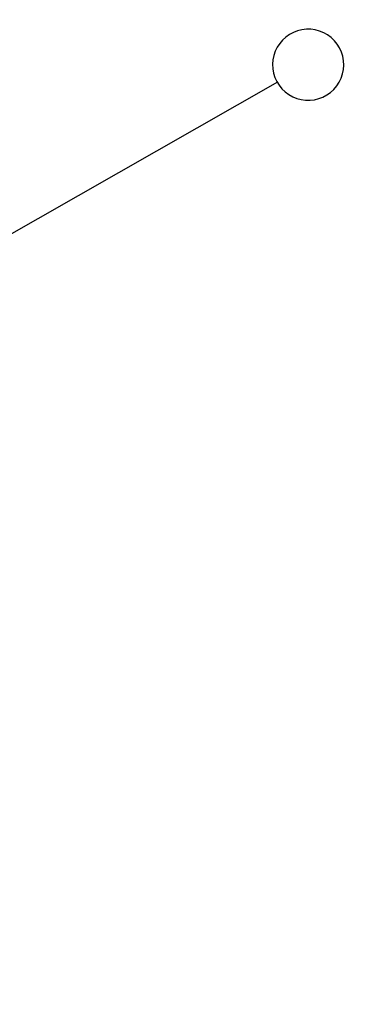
# Model space of a CAD drawing. Extents: x 510526 to 513920, y 467229 to 478797.
# Tile 195 of 256: x 511269 to 511276, y 472024 to 472045. Entities that reach past the tile are written whole.
import ezdxf

# ---------------------------------------------------------------- set-up
doc = ezdxf.new("R2010")
doc.units = 0
doc.header["$LTSCALE"] = 10
doc.header["$MEASUREMENT"] = 0
doc.linetypes.add('LT00', pattern=[0])
doc.layers.get('0').update_dxf_attribs({"linetype": 'LT00'})
doc.layers.add('DFK_GZPKT', color=250, linetype='LT00')
doc.layers.add('DFK_KATASTER', color=250, linetype='LT00')

# ---------------------------------------------------------------- blocks, each defined once
blk = doc.blocks.new('SYMB7010')
at = {"color": 0, "linetype": 'ByBlock'}
for points in [[(-0.031408, 0.499213), (-0.093728, 0.49134), (-0.15457, 0.475719), (-0.212975, 0.452595), (-0.268021, 0.422333), (-0.31884, 0.385411), (-0.36463, 0.342411), (-0.40467, 0.29401), (-0.438329, 0.240973), (-0.465074, 0.184136), (-0.484486, 0.124395), (-0.496256, 0.062692), (-0.5002, 0)], [(0.5002, 0), (0.496256, 0.062692), (0.484485, 0.124395), (0.465074, 0.184136), (0.438329, 0.240973), (0.40467, 0.29401), (0.36463, 0.342411), (0.31884, 0.385411), (0.268021, 0.422333), (0.212975, 0.452595), (0.15457, 0.475719), (0.093728, 0.49134), (0.031408, 0.499213), (-0.031408, 0.499213)], [(-0.5002, 0), (-0.496256, -0.062692), (-0.484486, -0.124395), (-0.465075, -0.184136), (-0.438329, -0.240973), (-0.404671, -0.29401), (-0.36463, -0.342411), (-0.31884, -0.385411), (-0.268021, -0.422333), (-0.212975, -0.452595), (-0.154571, -0.475719), (-0.093728, -0.49134), (-0.031408, -0.499213), (0.031408, -0.499213)], [(0.031408, -0.499213), (0.093728, -0.491341), (0.15457, -0.475719), (0.212975, -0.452595), (0.268021, -0.422333), (0.31884, -0.385411), (0.36463, -0.342411), (0.404671, -0.294011), (0.438329, -0.240974), (0.465075, -0.184136), (0.484486, -0.124395), (0.496256, -0.062692), (0.500201, 0)]]:
    blk.add_lwpolyline(points, dxfattribs=at)

msp = doc.modelspace()

# ---------------------------------------------------------------- linework, layer by layer
at = {"layer": 'DFK_KATASTER'}
msp.add_line((511274.109, 472043.209), (511112.722, 471951.082), dxfattribs=at)

# ---------------------------------------------------------------- block references
at = {"layer": 'DFK_GZPKT', "xscale": 1.499999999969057, "yscale": 1.5, "zscale": 1.5, "rotation": 251.2881100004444}
msp.add_blockref('SYMB7010', (511274.76, 472043.58), dxfattribs=at)

doc.saveas('drawing.dxf')
